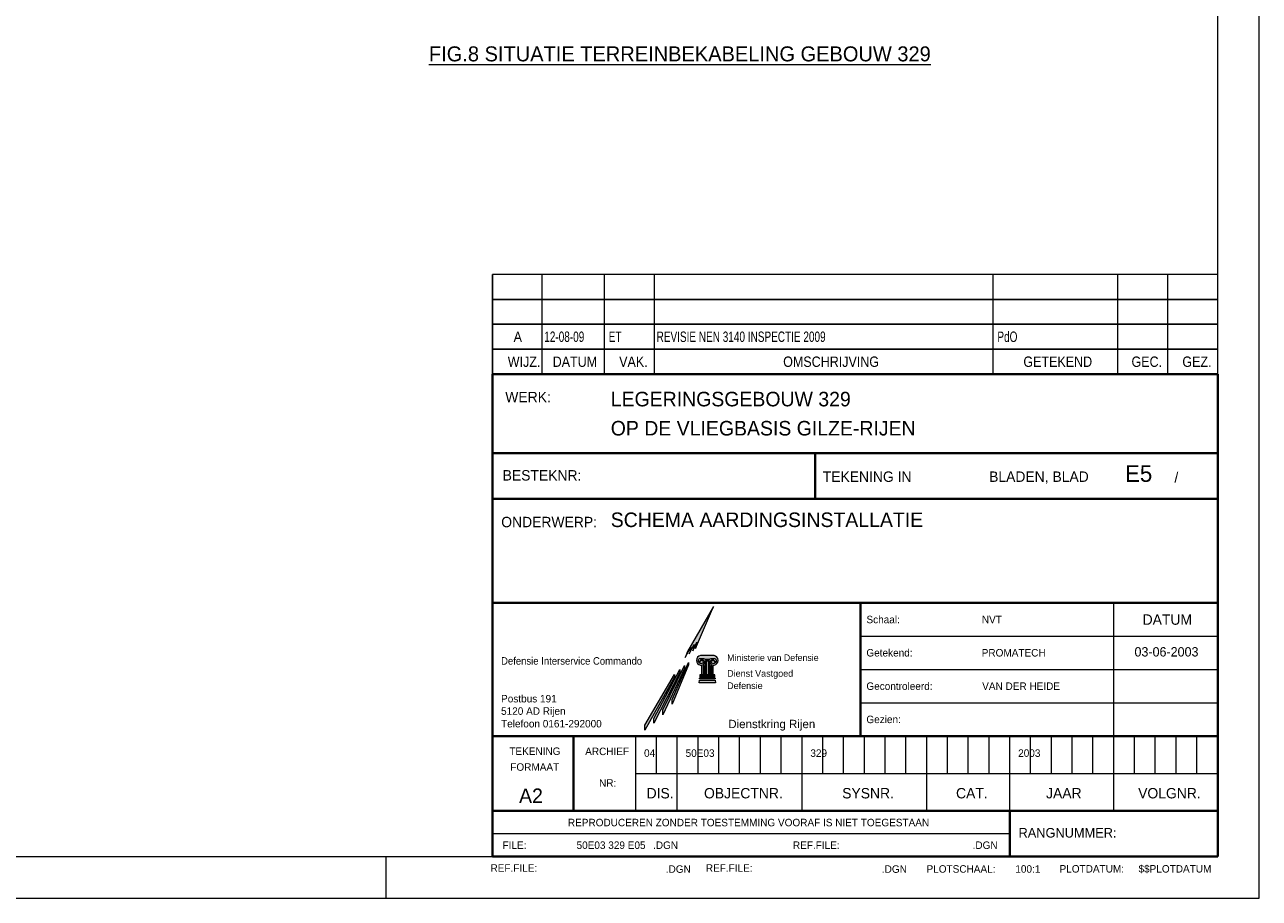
# Model space of a CAD drawing. Header units: millimetres. Extents: x -7 to 52.4, y -9.3 to 32.6.
# Tile 4 of 5: x 22.7 to 52.4, y -9.3 to 11.6. Entities that reach past the tile are written whole.
import ezdxf
from ezdxf.enums import TextEntityAlignment as Align

# ---------------------------------------------------------------- set-up
doc = ezdxf.new("R2010")
doc.units = ezdxf.units.MM
for name, color, linetype in [('KADER', 7, 'Continuous'), ('STEMPEL', 7, 'Continuous'), ('SYMBOLEN', 7, 'Continuous')]:
    doc.layers.add(name, color=color, linetype=linetype)
doc.styles.add('dgn001', font='dgn001.shx')
doc.styles.add('dgn003', font='dgn003.shx')

# ---------------------------------------------------------------- blocks, each defined once
blk = doc.blocks.new('WIJZ')
at = {"layer": 'STEMPEL', "color": 1, "linetype": 'Continuous', "lineweight": 0}
for p, q in [((0, 0), (0, 0.5990000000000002)), ((1.198, 0), (1.198, 0.5990000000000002)), ((2.695, 0), (2.695, 0.5990000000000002)), ((3.896000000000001, 0), (3.896000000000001, 0.5990000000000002)), ((12.044, 0), (12.044, 0.5990000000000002)), ((15.039, 0), (15.039, 0.5990000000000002)), ((16.239, 0), (16.239, 0.5990000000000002))]:
    blk.add_line(p, q, dxfattribs=at)
at = {"layer": 'STEMPEL', "color": 1, "linetype": 'Continuous', "lineweight": 0, "flags": 128}
blk.add_lwpolyline([(0, 0), (17.439, 0), (17.439, 0.5990000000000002), (0, 0.5990000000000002), (0, 0)], dxfattribs=at)
at = {"layer": 'STEMPEL', "color": 1, "linetype": 'Continuous', "lineweight": 0, "style": 'dgn001', "width": 0.8999735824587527}
for s, p in [('WIJZ.', (0.7631100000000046, 0.297917)), ('DATUM', (1.985110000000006, 0.297917)), ('VAK.', (3.391688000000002, 0.297917)), ('OMSCHRIJVING', (8.145064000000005, 0.297917)), ('GETEKEND', (13.594376, 0.297917)), ('GEC.', (15.73468800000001, 0.297917)), ('GEZ.', (16.94068800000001, 0.297917))]:
    blk.add_text(s, height=0.249834, dxfattribs=at).set_placement(p, align=Align.MIDDLE_CENTER)
blk = doc.blocks.new('WIJZA')
at = {"layer": 'STEMPEL', "color": 1, "linetype": 'Continuous', "lineweight": 0}
for p, q in [((0, 0), (0, 0.5999999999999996)), ((1.198, 0), (1.198, 0.5999999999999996)), ((2.695, 0), (2.695, 0.5999999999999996)), ((3.896000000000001, 0), (3.896000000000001, 0.5999999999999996)), ((12.044, 0), (12.044, 0.5999999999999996)), ((15.039, 0), (15.039, 0.5999999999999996)), ((16.239, 0), (16.239, 0.5999999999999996))]:
    blk.add_line(p, q, dxfattribs=at)
at = {"layer": 'STEMPEL', "color": 1, "linetype": 'Continuous', "lineweight": 0, "flags": 128}
blk.add_lwpolyline([(0, 0), (17.439, 0), (17.439, 0.5999999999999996), (0, 0.5999999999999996), (0, 0)], dxfattribs=at)
at = {"layer": 'STEMPEL', "color": 1, "linetype": 'Continuous', "lineweight": 0, "style": 'dgn001', "width": 0.8999303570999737}
blk.add_text('A', height=0.249846, dxfattribs=at).set_placement((0.6124220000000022, 0.2989229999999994), align=Align.MIDDLE_CENTER)
at = {"layer": 'STEMPEL', "color": 1, "linetype": 'Continuous', "lineweight": 0, "style": 'dgn003', "width": 0.7199394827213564}
for s, p in [('12-08-09', (1.248000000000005, 0.2989229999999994)), ('ET    ', (2.798000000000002, 0.2989229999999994)), ('REVISIE NEN 3140 INSPECTIE 2009              ', (3.949000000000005, 0.2989229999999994)), ('PdO                   ', (12.143, 0.2989229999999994))]:
    blk.add_text(s, height=0.249846, dxfattribs=at).set_placement(p, align=Align.MIDDLE_LEFT)
blk = doc.blocks.new('WIJZA1')
at = {"layer": 'STEMPEL', "color": 1, "linetype": 'Continuous', "lineweight": 0}
for p, q in [((0, 0), (0, 0.5970000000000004)), ((1.198, 0), (1.198, 0.5970000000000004)), ((2.695, 0), (2.695, 0.5970000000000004)), ((3.896000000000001, 0), (3.896000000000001, 0.5970000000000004)), ((12.044, 0), (12.044, 0.5970000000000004)), ((15.039, 0), (15.039, 0.5970000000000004)), ((16.239, 0), (16.239, 0.5970000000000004))]:
    blk.add_line(p, q, dxfattribs=at)
at = {"layer": 'STEMPEL', "color": 1, "linetype": 'Continuous', "lineweight": 0, "flags": 128}
blk.add_lwpolyline([(0, 0), (17.439, 0), (17.439, 0.5970000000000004), (0, 0.5970000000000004), (0, 0)], dxfattribs=at)
blk = doc.blocks.new('WIJZA2')
at = {"layer": 'STEMPEL', "color": 1, "linetype": 'Continuous', "lineweight": 0}
for p, q in [((0, 0), (0, 0.601)), ((1.198, 0), (1.198, 0.601)), ((2.695, 0), (2.695, 0.601)), ((3.896000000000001, 0), (3.896000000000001, 0.601)), ((12.044, 0), (12.044, 0.601)), ((15.039, 0), (15.039, 0.601)), ((16.239, 0), (16.239, 0.601))]:
    blk.add_line(p, q, dxfattribs=at)
at = {"layer": 'STEMPEL', "color": 1, "linetype": 'Continuous', "lineweight": 0, "flags": 128}
blk.add_lwpolyline([(0, 0), (17.439, 0), (17.439, 0.601), (0, 0.601), (0, 0)], dxfattribs=at)
blk = doc.blocks.new('AnonymousCell2')
at = {"layer": 'STEMPEL'}
for points in [[(16.561, -13.979), (15.934, -15.061), (15.884, -15.198), (16.019, -14.951), (16.026, -14.985), (15.98, -15.116), (16.097, -14.886), (16.1, -14.922), (16.062, -15.045), (16.161, -14.831), (16.162, -14.869), (16.128, -14.989)], [(16.274, -15.597), (16.292, -15.597), (16.292, -15.408), (16.274, -15.408)], [(16.324, -15.597), (16.338, -15.597), (16.338, -15.392), (16.324, -15.392)], [(16.371, -15.597), (16.371, -15.271), (16.456, -15.271), (16.456, -15.597), (16.44, -15.597), (16.44, -15.29), (16.387, -15.29), (16.387, -15.597)], [(16.503, -15.597), (16.488, -15.597), (16.488, -15.392), (16.503, -15.392)], [(16.55, -15.597), (16.536, -15.597), (16.536, -15.408), (16.55, -15.408)], [(16.227, -15.701), (16.601, -15.701), (16.601, -15.718), (16.224, -15.718)], [(16.601, -15.701), (16.227, -15.701)], [(16.591, -15.619), (16.235, -15.619), (16.23, -15.679), (16.598, -15.679)], [(16.223, -15.745), (16.604, -15.745), (16.609, -15.808), (16.219, -15.808)]]:
    blk.add_hatch(color=1, dxfattribs=at).paths.add_polyline_path(points)
at = {"layer": 'STEMPEL', "true_color": 0xb3b3b3}
for points in [[(15.348, -16.462), (15.867, -15.398), (15.867, -15.466), (15.348, -16.579)], [(15.565, -16.213), (15.962, -15.321), (15.962, -15.381), (15.565, -16.321)], [(14.915, -16.828), (15.621, -15.607), (15.621, -15.676), (14.915, -16.948)], [(15.131, -16.665), (15.753, -15.494), (15.753, -15.562), (15.131, -16.78)]]:
    blk.add_hatch(color=253, dxfattribs=at).paths.add_polyline_path(points)
at = {"layer": 'STEMPEL'}
h = blk.add_hatch(color=1, dxfattribs=at)
edge = h.paths.add_edge_path()
edge.add_line((16.575, -15.156), (16.254, -15.156))
edge.add_line((16.254, -15.156), (16.25027949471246, -15.15685038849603))
edge.add_arc((16.26790994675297, -15.27077022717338), 0.1152760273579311, 98.79741111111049, 261.2025888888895)
edge.add_line((16.25027949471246, -15.38469006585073), (16.254, -15.386))
edge.add_line((16.254, -15.386), (16.281, -15.386))
edge.add_line((16.281, -15.386), (16.27875702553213, -15.38469006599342))
edge.add_arc((16.27659051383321, -15.31336291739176), 0.07136004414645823, 271.7397838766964, 361.5313616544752)
edge.add_arc((16.28489036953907, -15.31893517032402), 0.06347687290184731, 6.766707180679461, 159.342784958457)
edge.add_arc((16.23271913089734, -15.300286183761), 0.008137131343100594, 152.6044555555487, 337.7510361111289)
edge.add_line((16.24025043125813, -15.30336716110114), (16.24018945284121, -15.30331875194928))
edge.add_arc((16.27610452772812, -15.31335032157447), 0.03728974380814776, -16.834616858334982, 164.39422758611, ccw=False)
edge.add_arc((16.28171129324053, -15.31129041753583), 0.0327179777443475, 269.10562500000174, 336.85636666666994, ccw=False)
edge.add_line((16.28120059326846, -15.34400440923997), (16.281, -15.347))
edge.add_line((16.281, -15.347), (16.254, -15.347))
edge.add_line((16.254, -15.347), (16.25027949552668, -15.34400440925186))
edge.add_arc((16.25972438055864, -15.28297592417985), 0.0617550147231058, 98.7974111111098, 261.2025888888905, ccw=False)
edge.add_line((16.25027949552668, -15.22194743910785), (16.254, -15.223))
edge.add_line((16.254, -15.223), (16.32, -15.223))
edge.add_line((16.32, -15.223), (16.32124455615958, -15.22194743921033))
edge.add_arc((16.3117996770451, -15.28297592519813), 0.06175501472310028, 36.36600277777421, 81.20259444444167, ccw=False)
edge.add_line((16.36152764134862, -15.24635883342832), (16.361, -15.245))
edge.add_line((16.361, -15.245), (16.466, -15.245))
edge.add_line((16.466, -15.245), (16.46451660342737, -15.24635883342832))
edge.add_arc((16.51424456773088, -15.28297592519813), 0.06175501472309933, 98.79740555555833, 143.6339972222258, ccw=False)
edge.add_line((16.50479968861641, -15.22194743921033), (16.506, -15.223))
edge.add_line((16.506, -15.223), (16.575, -15.223))
edge.add_line((16.575, -15.223), (16.57576474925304, -15.22194743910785))
edge.add_arc((16.56631986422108, -15.28297592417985), 0.06175501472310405, -81.20258888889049, 81.2025888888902, ccw=False)
edge.add_line((16.57576474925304, -15.34400440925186), (16.575, -15.347))
edge.add_line((16.575, -15.347), (16.545, -15.347))
edge.add_line((16.545, -15.347), (16.54484365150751, -15.34400440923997))
edge.add_arc((16.54433295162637, -15.31129041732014), 0.03271797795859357, 203.143633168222, 270.89437483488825, ccw=False)
edge.add_arc((16.54993971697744, -15.31335032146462), 0.03728974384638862, 15.605772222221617, 196.8346166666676, ccw=False)
edge.add_line((16.58585479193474, -15.30331875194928), (16.58579381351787, -15.30336716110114))
edge.add_arc((16.59332511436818, -15.30028618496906), 0.008137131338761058, 202.248954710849, 387.3955352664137)
edge.add_arc((16.54115387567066, -15.31893517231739), 0.06347687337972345, 20.65721451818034, 173.2332922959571)
edge.add_arc((16.54945373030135, -15.31336291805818), 0.07136004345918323, 178.4686388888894, 268.2602166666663)
edge.add_line((16.54728721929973, -15.38469006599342), (16.547, -15.386))
edge.add_line((16.547, -15.386), (16.575, -15.386))
edge.add_line((16.575, -15.386), (16.57576475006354, -15.38469006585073))
edge.add_arc((16.55768611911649, -15.27040421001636), 0.1157069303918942, 278.9890101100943, 441.3941878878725)
at = {"layer": 'KADER', "color": 1, "linetype": 'Continuous', "lineweight": 0}
for p, q in [((29.685, -20.987), (29.685, 20.99)), ((8.696000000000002, -20.987), (8.696000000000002, -19.986)), ((-29.682, -20.987), (29.685, -20.987))]:
    blk.add_line(p, q, dxfattribs=at)
at = {"layer": 'KADER', "color": 5, "linetype": 'Continuous', "lineweight": 0}
for p, q in [((28.684, -19.986), (28.684, 19.991)), ((-28.684, -19.986), (28.684, -19.986))]:
    blk.add_line(p, q, dxfattribs=at)
at = {"layer": 'STEMPEL', "color": 4, "linetype": 'Continuous', "lineweight": 40}
for p, q in [((11.245, -8.393), (28.684, -8.393)), ((11.245, -19.986), (11.245, -8.393)), ((28.684, -8.393), (28.684, -19.986)), ((11.245, -10.291), (28.684, -10.291)), ((19.01, -11.392), (19.01, -10.291)), ((11.245, -11.392), (28.684, -11.392)), ((11.245, -13.892), (28.684, -13.892)), ((20.094, -17.09), (20.094, -13.892)), ((11.245, -17.09), (28.684, -17.09)), ((13.193, -18.888), (13.193, -17.09)), ((11.245, -18.888), (28.684, -18.888)), ((23.687, -18.888), (23.687, -19.986)), ((28.684, -19.986), (11.245, -19.986))]:
    blk.add_line(p, q, dxfattribs=at)
at = {"layer": 'STEMPEL', "color": 1, "linetype": 'Continuous', "lineweight": 0}
for p, q in [((26.186, -18.888), (26.186, -13.892)), ((20.094, -14.69), (28.684, -14.69)), ((16.44, -15.29), (16.44, -15.597)), ((20.094, -15.49), (28.684, -15.49)), ((20.094, -16.29), (28.684, -16.29)), ((15.194, -17.987), (15.194, -17.09)), ((15.692, -18.888), (15.692, -17.09)), ((16.19, -17.987), (16.19, -17.09)), ((16.691, -17.987), (16.691, -17.09)), ((17.19, -17.987), (17.19, -17.09)), ((17.691, -17.987), (17.691, -17.09)), ((18.189, -17.987), (18.189, -17.09)), ((18.692, -18.888), (18.692, -17.09)), ((19.188, -17.987), (19.188, -17.09)), ((19.691, -17.987), (19.691, -17.09)), ((20.189, -17.987), (20.189, -17.09)), ((20.689, -17.987), (20.689, -17.09)), ((21.187, -17.987), (21.187, -17.09)), ((21.689, -18.888), (21.689, -17.09)), ((22.189, -17.987), (22.189, -17.09)), ((22.688, -17.987), (22.688, -17.09)), ((23.189, -17.987), (23.189, -17.09)), ((23.687, -18.888), (23.687, -17.09)), ((24.187, -17.987), (24.187, -17.09)), ((24.688, -17.987), (24.688, -17.09)), ((25.187, -17.987), (25.187, -17.09)), ((25.685, -17.987), (25.685, -17.09)), ((26.686, -17.987), (26.686, -17.09)), ((27.184, -17.987), (27.184, -17.09)), ((27.684, -17.987), (27.684, -17.09)), ((28.184, -17.987), (28.184, -17.09)), ((14.692, -17.987), (28.684, -17.987)), ((23.687, -19.437), (11.245, -19.437))]:
    blk.add_line(p, q, dxfattribs=at)
at = {"layer": 'STEMPEL', "color": 2, "linetype": 'Continuous', "lineweight": 13}
blk.add_line((14.692, -18.888), (14.692, -17.09), dxfattribs=at)
at = {"layer": 'STEMPEL', "color": 1, "linetype": 'Continuous', "lineweight": 0, "flags": 128}
for points in [[(16.561, -13.979), (15.934, -15.061), (15.884, -15.198), (16.019, -14.951), (16.026, -14.985), (15.98, -15.116), (16.097, -14.886), (16.1, -14.922), (16.062, -15.045), (16.161, -14.831), (16.162, -14.869), (16.128, -14.989), (16.561, -13.979)], [(16.274, -15.597), (16.292, -15.597), (16.292, -15.408), (16.274, -15.408), (16.274, -15.597)], [(16.324, -15.597), (16.338, -15.597), (16.338, -15.392), (16.324, -15.392), (16.324, -15.597)], [(16.371, -15.597), (16.371, -15.271), (16.456, -15.271), (16.456, -15.597), (16.44, -15.597), (16.44, -15.29), (16.387, -15.29), (16.387, -15.597), (16.371, -15.597)], [(16.503, -15.597), (16.488, -15.597), (16.488, -15.392), (16.503, -15.392), (16.503, -15.597)], [(16.55, -15.597), (16.536, -15.597), (16.536, -15.408), (16.55, -15.408), (16.55, -15.597)], [(16.227, -15.701), (16.601, -15.701), (16.601, -15.718), (16.224, -15.718), (16.227, -15.701)], [(16.601, -15.701), (16.227, -15.701), (16.601, -15.701)], [(16.591, -15.619), (16.235, -15.619), (16.23, -15.679), (16.598, -15.679), (16.591, -15.619)], [(16.223, -15.745), (16.604, -15.745), (16.609, -15.808), (16.219, -15.808), (16.223, -15.745)]]:
    blk.add_lwpolyline(points, dxfattribs=at)
at = {"layer": 'STEMPEL', "color": 253, "linetype": 'Continuous', "lineweight": 0, "true_color": 0xb3b3b3, "flags": 128}
for points in [[(15.348, -16.462), (15.867, -15.398), (15.867, -15.466), (15.348, -16.579), (15.348, -16.462)], [(15.565, -16.213), (15.962, -15.321), (15.962, -15.381), (15.565, -16.321), (15.565, -16.213)], [(14.915, -16.828), (15.621, -15.607), (15.621, -15.676), (14.915, -16.948), (14.915, -16.828)], [(15.131, -16.665), (15.753, -15.494), (15.753, -15.562), (15.131, -16.78), (15.131, -16.665)]]:
    blk.add_lwpolyline(points, dxfattribs=at)
at = {"layer": 'STEMPEL', "color": 1, "linetype": 'Continuous', "lineweight": 0, "flags": 128}
blk.add_lwpolyline([(16.575, -15.156), (16.254, -15.156), (16.25027949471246, -15.15685038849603, 0.8571428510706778), (16.25027949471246, -15.38469006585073), (16.254, -15.386), (16.281, -15.386), (16.27875702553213, -15.38469006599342, 0.4131485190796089), (16.34792507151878, -15.3114558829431, 0.7853415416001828), (16.22549456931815, -15.29654203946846, 1.045952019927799), (16.24025043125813, -15.30336716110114), (16.24018945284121, -15.30331875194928, -1.010781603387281), (16.31179620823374, -15.32414980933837, -0.3045418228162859), (16.28120059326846, -15.34400440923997), (16.281, -15.347), (16.254, -15.347), (16.25027949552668, -15.34400440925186, -0.8571428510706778), (16.25027949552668, -15.22194743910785), (16.254, -15.223), (16.32, -15.223), (16.32124455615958, -15.22194743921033, -0.1981712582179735), (16.36152764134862, -15.24635883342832), (16.361, -15.245), (16.466, -15.245), (16.46451660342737, -15.24635883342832, -0.1981712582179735), (16.50479968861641, -15.22194743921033), (16.506, -15.223), (16.575, -15.223), (16.57576474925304, -15.22194743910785, -0.8571428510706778), (16.57576474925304, -15.34400440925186), (16.575, -15.347), (16.545, -15.347), (16.54484365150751, -15.34400440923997, -0.3045418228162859), (16.5142480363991, -15.32414980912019, -1.010781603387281), (16.58585479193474, -15.30331875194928), (16.58579381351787, -15.30336716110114, 1.045952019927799), (16.60054967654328, -15.2965420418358, 0.7853415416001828), (16.47811917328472, -15.31145588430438, 0.4131485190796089), (16.54728721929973, -15.38469006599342), (16.547, -15.386), (16.575, -15.386), (16.57576475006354, -15.38469006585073, 0.8571428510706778), (16.575, -15.156)], format="xyb", dxfattribs=at)
at = {"color": 1, "linetype": 'Continuous', "lineweight": 0}
for name, p in [('WIJZA2', (11.245, -6.597)), ('WIJZA1', (11.245, -7.194000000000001)), ('WIJZA', (11.245, -7.794)), ('WIJZ', (11.245, -8.393))]:
    blk.add_blockref(name, p, dxfattribs=at)
at = {"layer": 'STEMPEL', "color": 3, "linetype": 'Continuous', "lineweight": 30, "style": 'dgn003'}
for s, p in [('WERK:', (11.556, -9.069)), ('ONDERWERP:', (11.459, -12.072))]:
    blk.add_text(s, height=0.249846, dxfattribs=at).set_placement(p)
for s, p in [('LEGERINGSGEBOUW 329                       ', (14.092, -8.993112)), ('OP DE VLIEGBASIS GILZE-RIJEN              ', (14.092, -9.693112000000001)), ('SCHEMA AARDINGSINSTALLATIE                ', (14.092, -11.893112))]:
    blk.add_text(s, height=0.349776, dxfattribs=at).set_placement(p, align=Align.MIDDLE_LEFT)
at = {"layer": 'STEMPEL', "color": 4, "linetype": 'Continuous', "lineweight": 0, "style": 'dgn003'}
blk.add_text('E5 ', height=0.399744, dxfattribs=at).set_placement((26.457, -10.982))
at = {"layer": 'STEMPEL', "color": 2, "linetype": 'Continuous', "lineweight": 13, "style": 'dgn003'}
for s, p in [('BESTEKNR:', (11.493, -10.95)), ('TEKENING IN ', (19.188, -10.982)), ('BLADEN, BLAD', (23.189, -10.982)), ('/', (27.645, -10.997))]:
    blk.add_text(s, height=0.249846, dxfattribs=at).set_placement(p)
at = {"layer": 'STEMPEL', "color": 1, "linetype": 'Continuous', "lineweight": 0}
for s, style, p in [('Schaal:', 'dgn003', (20.24, -14.289063)), ('NVT               ', 'dgn003', (23.014, -14.289063)), ('Getekend:', 'dgn003', (20.238, -15.088063)), ('PROMATECH             ', 'dgn003', (23.011, -15.088063)), ('Gecontroleerd:', 'dgn003', (20.238, -15.890063)), ('VAN DER HEIDE     ', 'dgn003', (23.022, -15.890063)), ('Postbus 191', 'dgn001', (11.455, -16.191063)), ('5120 AD Rijen', 'dgn001', (11.455, -16.489063)), ('Gezien:', 'dgn003', (20.238, -16.689063)), ('Telefoon 0161-292000', 'dgn001', (11.455, -16.792063)), ('FILE:', 'dgn003', (11.49, -19.711063)), ('.DGN', 'dgn003', (15.109, -19.711063)), ('REF.FILE:', 'dgn003', (18.472, -19.711063)), ('.DGN', 'dgn003', (22.792, -19.711063)), ('REF.FILE:', 'dgn003', (11.201, -20.260063)), ('REF.FILE:', 'dgn003', (16.379, -20.260063)), ('$$PLOTDATUM', 'dgn003', (26.781, -20.279063)), ('.DGN', 'dgn003', (15.415, -20.285063)), ('.DGN', 'dgn003', (20.611, -20.285063)), ('PLOTSCHAAL:', 'dgn003', (21.684, -20.282063)), ('100:1', 'dgn003', (23.819, -20.282063)), ('PLOTDATUM:', 'dgn003', (24.883, -20.279063))]:
    blk.add_text(s, height=0.179874, dxfattribs=dict(at, style=style)).set_placement(p, align=Align.MIDDLE_LEFT)
at = {"layer": 'STEMPEL', "color": 1, "linetype": 'Continuous', "lineweight": 0, "style": 'dgn003'}
for s, height, p in [('DATUM', 0.249846, (27.473615, -14.290077)), ('03-06-2003', 0.224844, (27.45322, -15.065578)), ('TEKENING', 0.179874, (12.267496, -17.453063)), ('ARCHIEF', 0.179874, (14.00555900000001, -17.457063)), ('FORMAAT', 0.179874, (12.264559, -17.833063)), ('NR:', 0.179874, (14.018811, -18.217063))]:
    blk.add_text(s, height=height, dxfattribs=at).set_placement(p, align=Align.MIDDLE_CENTER)
at = {"layer": 'STEMPEL', "color": 1, "linetype": 'Continuous', "lineweight": 0, "style": 'dgn001'}
blk.add_text('Ministerie van Defensie', height=0.15828, dxfattribs=at).set_placement((16.89, -15.12672), align=Align.TOP_LEFT)
at = {"layer": 'STEMPEL', "color": 2, "linetype": 'Continuous', "lineweight": 0, "style": 'dgn001', "width": 0.9472773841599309}
blk.add_text('Defensie Interservice Commando', height=0.180378, dxfattribs=at).set_placement((11.455, -15.283811), align=Align.MIDDLE_LEFT)
at = {"layer": 'STEMPEL', "color": 2, "linetype": 'Continuous', "lineweight": 13, "style": 'dgn001', "width": 1.0360620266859}
blk.add_text('Dienstkring Rijen      ', height=0.199656, dxfattribs=at).set_placement((16.918, -16.799172), align=Align.MIDDLE_LEFT)
at = {"layer": 'STEMPEL', "color": 1, "linetype": 'Continuous', "lineweight": 0, "style": 'dgn003'}
for s, p in [('04', (14.892, -17.589)), ('50E03 ', (15.892, -17.589)), ('329   ', (18.891, -17.589)), ('2003 ', (23.887, -17.589))]:
    blk.add_text(s, height=0.179874, dxfattribs=at).set_placement(p)
at = {"layer": 'STEMPEL', "color": 2, "linetype": 'Continuous', "lineweight": 13, "style": 'dgn003'}
for s, height, p in [('A2', 0.349776, (12.173776, -18.524112)), ('DIS.', 0.249846, (15.27869200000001, -18.462077)), ('OBJECTNR.', 0.249846, (17.281307, -18.462077)), ('SYSNR.', 0.249846, (20.278538, -18.462077)), ('CAT.', 0.249846, (22.774692, -18.462077)), ('JAAR', 0.249846, (24.985692, -18.462077)), ('VOLGNR.', 0.249846, (27.524461, -18.462077)), ('REPRODUCEREN ZONDER TOESTEMMING VOORAF IS NIET TOEGESTAAN', 0.179874, (17.404409, -19.167063))]:
    blk.add_text(s, height=height, dxfattribs=at).set_placement(p, align=Align.MIDDLE_CENTER)
blk.add_text('RANGNUMMER:', height=0.229836, dxfattribs=at).set_placement((23.896, -19.413082), align=Align.MIDDLE_LEFT)
at = {"layer": 'STEMPEL', "color": 1, "linetype": 'Continuous', "lineweight": 0, "style": 'dgn003'}
blk.add_text('50E03 329 E05  ', height=0.179874, dxfattribs=at).set_placement((15.06211, -19.711063), align=Align.MIDDLE_RIGHT)
at = {"layer": 'STEMPEL', "color": 2, "linetype": 'Continuous', "lineweight": 0, "insert": (16.89, -15.503), "char_height": 0.16188, "attachment_point": 1, "line_spacing_factor": 1.092957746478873, "style": 'dgn001'}
blk.add_mtext('Dienst Vastgoed\\PDefensie', dxfattribs=at)

msp = doc.modelspace()

# ---------------------------------------------------------------- block references
at = {"color": 1, "linetype": 'Continuous', "lineweight": 0}
msp.add_blockref('AnonymousCell2', (22.689, 11.643), dxfattribs=at)

# ---------------------------------------------------------------- texts
at = {"layer": 'SYMBOLEN', "color": 1, "linetype": 'Continuous', "lineweight": 0, "style": 'dgn001'}
msp.add_text('%%uFIG.8 SITUATIE TERREINBEKABELING GEBOUW 329%%u', height=0.36, dxfattribs=at).set_placement((32.41, 10.764))

doc.saveas('drawing.dxf')
